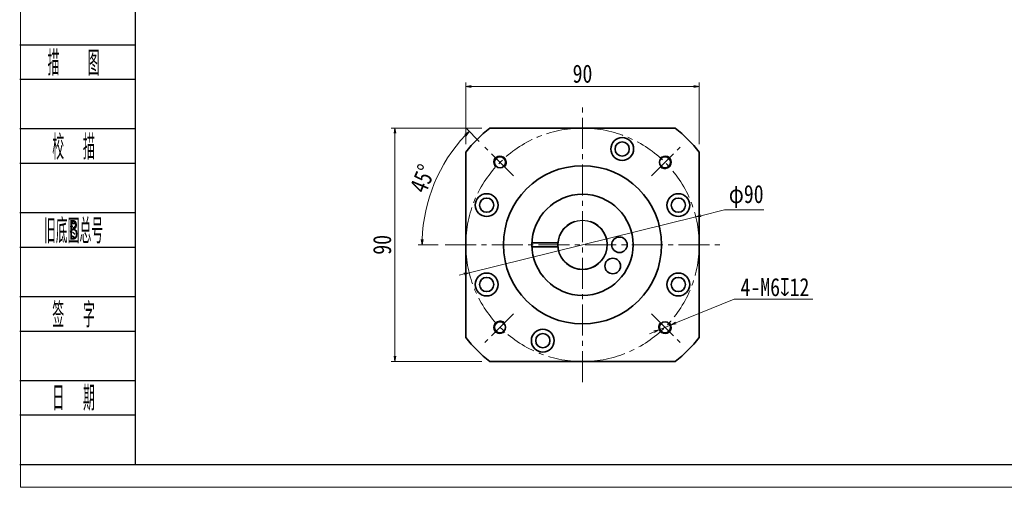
# Model space of a CAD drawing. Header units: millimetres. Extents: x 7 to 755, y 37 to 563.
# Tile 1 of 8: x 10 to 390, y 37 to 218. Entities that reach past the tile are written whole.
import ezdxf
from ezdxf.enums import TextEntityAlignment as Align

# ---------------------------------------------------------------- set-up
doc = ezdxf.new("R2010")
doc.units = ezdxf.units.MM
doc.linetypes.add('点画线', pattern=[18, 12, -2, 2, -2])
doc.layers.add('2细线层', color=4, linetype='Continuous')
doc.layers.add('6文字层', color=3, linetype='Continuous')
for name, color, linetype, lineweight in [('CDRAFT0', 7, 'Continuous', 35), ('EB0', 7, 'Continuous', 35), ('中心线层', 1, '点画线', 18), ('图框_外框线', 7, 'Continuous', 18), ('尺寸线层', 3, 'Continuous', 18), ('粗实线层_1', 7, 'Continuous', 35), ('细实线', 211, 'Continuous', 18)]:
    doc.layers.add(name, color=color, linetype=linetype, lineweight=lineweight)
doc.styles.add('PC_TEXTSTYLE', font='ISOCP.SHX', dxfattribs={"width": 0.707, "bigfont": 'GBCBIG.SHX'})
doc.styles.get("Standard").update_dxf_attribs({"font": 'SimSun.ttf'})
doc.styles.add('宋体', font='SimSun.ttf', dxfattribs={"width": 0.8})
doc.dimstyles.new('A水平标注$0', dxfattribs={"dimtxt": 3.5, "dimasz": 2, "dimexe": 1.5, "dimexo": 3, "dimgap": 1.1, "dimtad": 1, "dimtoh": 1, "dimdec": 4, "dimdsep": 46, "dimtxsty": '宋体', "dimblk": 'OPEN', "dimcen": 3, "dimclrd": 3, "dimclre": 3, "dimclrt": 6, "dimadec": 0, "dimazin": 0, "dimtm": 1e-09, "dimtfac": 1, "dimtdec": 4, "dimtix": 1, "dimtmove": 0, "dimatfit": 3, "dimldrblk": 'OPEN', "dimfxl": 0, "dimlwd": 13, "dimlwe": 13, "dimarcsym": 0})
doc.dimstyles.new('D直径标注φ25', dxfattribs={"dimtxt": 3.5, "dimasz": 2, "dimexe": 1, "dimexo": 3, "dimtad": 1, "dimtoh": 1, "dimdec": 1, "dimdsep": 46, "dimtxsty": '宋体', "dimblk": 'OPEN', "dimcen": 3, "dimclrd": 3, "dimclre": 3, "dimclrt": 130, "dimadec": 0, "dimazin": 0, "dimtm": 1e-09, "dimtfac": 1, "dimtdec": 1, "dimtmove": 0, "dimatfit": 0, "dimldrblk": 'OPEN', "dimfxl": 0, "dimlwd": 13, "dimlwe": 13, "dimarcsym": 0})
doc.dimstyles.new('螺孔(M8-7H)', dxfattribs={"dimtxt": 3.5, "dimasz": 2, "dimexe": 1.25, "dimexo": 3, "dimtad": 1, "dimtoh": 1, "dimdec": 4, "dimdsep": 46, "dimtxsty": '宋体', "dimblk": 'OPEN', "dimcen": 3, "dimclrd": 3, "dimclre": 3, "dimclrt": 2, "dimadec": 0, "dimazin": 0, "dimtm": 1e-09, "dimtfac": 1, "dimtdec": 4, "dimtmove": 0, "dimatfit": 3, "dimldrblk": 'OPEN', "dimfxl": 0, "dimlwd": 9, "dimlwe": 9, "dimarcsym": 0})

# ---------------------------------------------------------------- blocks, each defined once
blk = doc.blocks.new('_Open')
at = {"color": 0, "linetype": 'ByBlock', "lineweight": -2}
for p, q in [((-1, 0.17), (0, 0)), ((-1, -0.17), (0, 0)), ((0, 0), (-1, 0))]:
    blk.add_line(p, q, dxfattribs=at)
blk = doc.blocks.new('*D7')
at = {"layer": 'Defpoints', "color": 0, "transparency": 16777216}
for p in [(191.61, 175.72), (155.07, 85.72), (191.61, 85.72)]:
    blk.add_point(p, dxfattribs=at)
at = {"layer": '尺寸线层', "color": 3, "lineweight": 13, "transparency": 16777216}
for p, q in [((188.61, 175.72), (153.57, 175.72)), ((155.07, 173.72), (155.07, 87.72)), ((188.61, 85.72), (153.57, 85.72))]:
    blk.add_line(p, q, dxfattribs=at)
at = {"layer": '尺寸线层', "color": 3, "lineweight": 13, "transparency": 16777216, "xscale": 2, "yscale": 2, "zscale": 2}
for p, rotation in [((155.07, 175.72), 90), ((155.07, 85.72), 270)]:
    blk.add_blockref('_Open', p, dxfattribs=dict(at, rotation=rotation))
at = {"layer": '尺寸线层', "color": 6, "transparency": 16777216, "insert": (150.15, 130.72), "char_height": 7, "attachment_point": 5, "rotation": 90, "style": '宋体', "bg_fill": 3, "box_fill_scale": 1.1, "bg_fill_color": 257, "bg_fill_transparency": 0}
blk.add_mtext('90', dxfattribs=at)
blk = doc.blocks.new('*D8')
at = {"layer": 'Defpoints', "color": 0, "transparency": 16777216}
for p in [(189.7, 168.42), (200.83, 157.29), (174.77, 130.72), (279.23, 130.72)]:
    blk.add_point(p, dxfattribs=at)
at = {"layer": '尺寸线层', "color": 3, "lineweight": 13, "transparency": 16777216}
for p, q in [((187.58, 170.54), (182.6, 175.52)), ((171.77, 130.72), (164.05, 130.72))]:
    blk.add_line(p, q, dxfattribs=at)
blk.add_arc((227.4, 130.72), 61.86, 136.8526, 178.1474, dxfattribs=at)
at = {"layer": '尺寸线层', "color": 3, "lineweight": 13, "transparency": 16777216, "xscale": 2, "yscale": 2, "zscale": 2}
for p, rotation in [((183.66, 174.46), 45.92632355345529), ((165.55, 130.72), 269.0736764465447)]:
    blk.add_blockref('_Open', p, dxfattribs=dict(at, rotation=rotation))
at = {"layer": '尺寸线层', "color": 6, "transparency": 16777216, "insert": (165.74, 156.26), "char_height": 7, "attachment_point": 5, "rotation": 67.5, "style": '宋体', "bg_fill": 3, "box_fill_scale": 1.1, "bg_fill_color": 257, "bg_fill_transparency": 0}
blk.add_mtext('45%%d', dxfattribs=at)
at = {"layer": 'Defpoints', "color": 0, "transparency": 16777216}
blk.add_point((170.26, 154.39), dxfattribs=at)
blk = doc.blocks.new('*D13')
at = {"layer": 'Defpoints', "color": 0, "transparency": 16777216}
for p in [(271.1, 141.48), (183.71, 119.96)]:
    blk.add_point(p, dxfattribs=at)
at = {"layer": '尺寸线层', "color": 3, "lineweight": 13, "transparency": 16777216}
for p, q in [((183.71, 119.96), (271.1, 141.48)), ((282.19, 144.21), (273.04, 141.96)), ((297.36, 144.21), (282.19, 144.21)), ((181.77, 119.48), (179.82, 119))]:
    blk.add_line(p, q, dxfattribs=at)
at = {"layer": '尺寸线层', "color": 3, "lineweight": 13, "transparency": 16777216, "xscale": 2, "yscale": 2, "zscale": 2}
for p, rotation in [((271.1, 141.48), 193.832292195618), ((183.71, 119.96), 13.83229219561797)]:
    blk.add_blockref('_Open', p, dxfattribs=dict(at, rotation=rotation))
at = {"layer": '尺寸线层', "color": 130, "transparency": 16777216, "insert": (290.53, 149.36), "char_height": 7, "attachment_point": 5, "style": '宋体', "bg_fill": 3, "box_fill_scale": 1.1, "bg_fill_color": 257, "bg_fill_transparency": 0}
blk.add_mtext('φ90', dxfattribs=at)
blk = doc.blocks.new('*D40')
at = {"layer": 'Defpoints', "color": 0, "transparency": 16777216}
for p in [(272.4, 191.77), (182.4, 166.51), (272.4, 166.51)]:
    blk.add_point(p, dxfattribs=at)
at = {"layer": '尺寸线层', "color": 3, "lineweight": 13, "transparency": 16777216}
for p, q in [((182.4, 169.51), (182.4, 193.27)), ((184.4, 191.77), (270.4, 191.77)), ((272.4, 169.51), (272.4, 193.27))]:
    blk.add_line(p, q, dxfattribs=at)
at = {"layer": '尺寸线层', "color": 3, "lineweight": 13, "transparency": 16777216, "xscale": 2, "yscale": 2, "zscale": 2, "rotation": 180}
blk.add_blockref('_Open', (182.4, 191.77), dxfattribs=at)
at = {"layer": '尺寸线层', "color": 3, "lineweight": 13, "transparency": 16777216, "xscale": 2, "yscale": 2, "zscale": 2}
blk.add_blockref('_Open', (272.4, 191.77), dxfattribs=at)
at = {"layer": '尺寸线层', "color": 6, "transparency": 16777216, "insert": (227.4, 196.69), "char_height": 7, "attachment_point": 5, "style": '宋体', "bg_fill": 3, "box_fill_scale": 1.1, "bg_fill_color": 257, "bg_fill_transparency": 0}
blk.add_mtext('90', dxfattribs=at)
blk = doc.blocks.new('*D45')
at = {"color": 3, "lineweight": 9, "transparency": 16777216}
for p, q in [((285.95, 109.8), (263.39, 100.6)), ((316.29, 109.8), (285.95, 109.8)), ((256.91, 97.95), (261.54, 99.84)), ((255.06, 97.2), (253.2, 96.44))]:
    blk.add_line(p, q, dxfattribs=at)
at = {"layer": 'Defpoints', "color": 0, "transparency": 16777216}
for p in [(261.54, 99.84), (256.91, 97.95)]:
    blk.add_point(p, dxfattribs=at)
at = {"color": 3, "lineweight": 9, "transparency": 16777216, "xscale": 2, "yscale": 2, "zscale": 2}
for p, rotation in [((261.54, 99.84), 202.1882330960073), ((256.91, 97.95), 22.1882330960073)]:
    blk.add_blockref('_Open', p, dxfattribs=dict(at, rotation=rotation))
at = {"color": 2, "transparency": 16777216, "insert": (301.62, 114.37), "char_height": 7, "attachment_point": 5, "style": '宋体', "bg_fill": 3, "box_fill_scale": 1.1, "bg_fill_color": 257, "bg_fill_transparency": 0}
blk.add_mtext('4-M6{\\famgdt|b0|i0|c0|p0;x}{12}', dxfattribs=at)

msp = doc.modelspace()

# ---------------------------------------------------------------- linework, layer by layer
msp.add_circle((227.40292, 130.71838), 9.5)
at = {"layer": '2细线层'}
for p, q in [((10.34578, 207.90267), (54.9263, 207.90267)), ((10.34578, 194.57323), (54.9263, 194.57323)), ((10.34578, 175.53117), (54.9263, 175.53117)), ((10.34578, 162.20173), (54.9263, 162.20173)), ((10.34578, 143.15967), (54.9263, 143.15967)), ((10.34578, 129.83023), (54.9263, 129.83023)), ((10.34578, 110.78817), (54.9263, 110.78817)), ((10.34578, 97.45873), (54.9263, 97.45873)), ((10.34578, 78.41667), (54.9263, 78.41667)), ((10.34578, 65.08723), (54.9263, 65.08723)), ((10.34578, 46.04517), (54.9263, 46.04517))]:
    msp.add_line(p, q, dxfattribs=at)
at = {"layer": 'CDRAFT0'}
for centre in [(242.71026, 167.67356), (190.44774, 146.02571), (264.35811, 146.02571), (190.44774, 115.41104), (264.35811, 115.41104), (212.09559, 93.7632)]:
    msp.add_circle(centre, 4.4, dxfattribs=at)
for start, end in [(128.4998296, 141.5000496), (38.4998296, 51.5000496), (218.4998296, 231.5000496), (308.4998296, 321.5000496)]:
    msp.add_arc((227.40292, 130.71838), 57.5, start, end, dxfattribs=at)
at = {"layer": 'EB0'}
for p, q in [((207.91735, 131.46838), (217.93258, 131.46838)), ((207.91735, 129.96838), (217.93258, 129.96838))]:
    msp.add_line(p, q, dxfattribs=at)
for centre, radius in [((227.40292, 130.71838), 19.5), ((241.65292, 130.71838), 3), ((239.07584, 122.54491), 3)]:
    msp.add_circle(centre, radius, dxfattribs=at)
msp.add_arc((227.40292, 130.71838), 9.5, 108.4103907, 71.5915198, dxfattribs=at)
at = {"layer": '中心线层'}
for p, q in [((200.82678, 157.29452), (189.70306, 168.41824)), ((253.97907, 104.14223), (265.10279, 93.01852))]:
    msp.add_line(p, q, dxfattribs=at)
at = {"layer": '图框_外框线', "color": 3}
msp.add_lwpolyline([(10.64168, 37.18825), (754.62324, 37.18825), (754.62324, 563.28949), (10.64168, 563.28949)], close=True, dxfattribs=at)
at = {"layer": '图框_外框线', "color": 3, "lineweight": 25}
msp.add_lwpolyline([(54.9263, 46.04517), (745.76631, 46.04517), (745.76631, 554.43256), (54.9263, 554.43256)], close=True, dxfattribs=at)
at = {"layer": '粗实线层_1'}
for points in [[(191.60853, 175.71838), (263.19748, 175.71838)], [(182.40292, 94.92398), (182.40292, 166.51293)], [(272.40292, 166.51278), (272.40292, 94.92382)], [(263.19732, 85.71838), (191.60837, 85.71838)]]:
    msp.add_lwpolyline(points, dxfattribs=at)
for centre, radius in [((242.71026, 167.67356), 2.75), ((195.58312, 162.53818), 2.1), ((227.40292, 130.71838), 30.5), ((190.44774, 146.02571), 2.75), ((264.35811, 146.02571), 2.75), ((190.44774, 115.41104), 2.75), ((264.35811, 115.41104), 2.75), ((259.22273, 98.89857), 2.1), ((212.09559, 93.7632), 2.75)]:
    msp.add_circle(centre, radius, dxfattribs=at)
at = {"layer": '细实线'}
for centre, start, end in [((195.58312, 162.53818), 315, 226.9102132), ((259.22273, 98.89857), 135, 46.9102132)]:
    msp.add_arc(centre, 2.5, start, end, dxfattribs=at)

# ---------------------------------------------------------------- texts
at = {"layer": '6文字层', "color": 3, "style": 'PC_TEXTSTYLE'}
for s, width, p in [('描   图', 0.6667, (31.12372, 201.23795)), ('校  描', 0.667, (31.12372, 168.86645)), ('旧底图总号', 0.667, (31.12372, 136.49495)), ('签  字', 0.667, (31.12372, 104.12345)), ('日  期', 0.667, (31.1356, 71.942))]:
    msp.add_text(s, height=9.52103, dxfattribs=dict(at, width=width)).set_placement(p, align=Align.MIDDLE)
at = {"layer": '6文字层', "width": 0.707}
msp.add_text('B', height=7.61682, dxfattribs=at).set_placement((31.12372, 136.49495), align=Align.MIDDLE)

# ---------------------------------------------------------------- next in the draw order: dimensions: what is measured, and where the dimension line sits
at = {"layer": '尺寸线层'}
dim = msp.add_linear_dim(base=(155.06993, 85.71838), p1=(191.60853, 175.71838), p2=(191.60837, 85.71838), angle=270, dimstyle='A水平标注$0', override={"dimtxt": 7, "dimgap": 1.5, "dimdec": 1, "dimpost": '<>', "dimblk": 'Open', "dimtvp": 0.1, "dimtfill": 1, "dimtfillclr": 256}, dxfattribs=at)
dim.commit()
dim.dimension.update_dxf_attribs({"geometry": '*D7', "text_midpoint": (150.14815, 130.71838)})

# ---------------------------------------------------------------- next in the draw order: linework, layer by layer
at = {"layer": '中心线层'}
msp.add_line((200.82678, 104.14223), (189.70306, 93.01852), dxfattribs=at)
at = {"layer": '粗实线层_1'}
msp.add_circle((195.58312, 98.89857), 2.1, dxfattribs=at)
at = {"layer": '细实线'}
msp.add_arc((195.58312, 98.89857), 2.5, 45, 316.9102132, dxfattribs=at)

# ---------------------------------------------------------------- next in the draw order: dimensions: what is measured, and where the dimension line sits
at = {"layer": '尺寸线层'}
dim = msp.add_angular_dim_2l(base=(170.25583, 154.38948), line1=((200.82678, 157.29452), (189.70306, 168.41824)), line2=((174.76945, 130.71838), (279.22519, 130.71838)), dimstyle='A水平标注$0', override={"dimtxt": 7, "dimgap": 1.5, "dimdec": 1, "dimpost": '<>', "dimblk": 'Open', "dimtvp": 0.1, "dimtfill": 1, "dimtfillclr": 256}, dxfattribs=at)
dim.commit()
dim.dimension.update_dxf_attribs({"geometry": '*D8', "text_midpoint": (165.74482, 156.258)})

# ---------------------------------------------------------------- next in the draw order: linework, layer by layer
at = {"layer": '中心线层'}
for p, q in [((227.40292, 77.71838), (227.40292, 183.71838)), ((253.97907, 157.29452), (265.10279, 168.41824)), ((174.40292, 130.71838), (280.40292, 130.71838))]:
    msp.add_line(p, q, dxfattribs=at)
msp.add_circle((227.40292, 130.71838), 45, dxfattribs=at)
at = {"layer": '粗实线层_1'}
msp.add_circle((259.22273, 162.53818), 2.1, dxfattribs=at)
at = {"layer": '细实线'}
msp.add_arc((259.22273, 162.53818), 2.5, 225, 136.9102132, dxfattribs=at)

# ---------------------------------------------------------------- next in the draw order: dimensions: what is measured, and where the dimension line sits
at = {"layer": '尺寸线层'}
dim = msp.add_linear_dim(base=(272.40292, 191.76977), p1=(182.40292, 166.51293), p2=(272.40292, 166.51293), dimstyle='A水平标注$0', override={"dimtxt": 7, "dimgap": 1.5, "dimdec": 1, "dimpost": '<>', "dimblk": 'Open', "dimtvp": 0.1, "dimtfill": 1, "dimtfillclr": 256}, dxfattribs=at)
dim.commit()
dim.dimension.update_dxf_attribs({"geometry": '*D40', "text_midpoint": (227.40292, 196.69156)})
dim = msp.add_diameter_dim_2p(p1=(183.70794, 119.95974), p2=(271.09791, 141.47701), dimstyle='D直径标注φ25', override={"dimtxt": 7, "dimgap": 1.5, "dimpost": 'φ<>'}, dxfattribs=at)
dim.commit()
dim.dimension.update_dxf_attribs({"geometry": '*D13', "text_midpoint": (282.18948, 144.20799), "dimtype": 163})

# ---------------------------------------------------------------- next in the draw order: dimensions: what is measured, and where the dimension line sits
dim = msp.add_diameter_dim_2p(p1=(256.90786, 97.95445), p2=(261.5376, 99.8427), text='4-M6{\\famgdt|b0|i0|c0|p0;x}{12}', dimstyle='螺孔(M8-7H)', override={"dimtxt": 7, "dimgap": 1, "dimtad": 1, "dimtih": 0, "dimtoh": 1, "dimdec": 4, "dimlfac": 1, "dimpost": '<>', "dimcen": 0, "dimse1": 0, "dimse2": 0, "dimsd1": 0, "dimsd2": 0, "dimtix": 0, "dimtofl": 1, "dimatfit": 3, "dimtvp": 0.1})
dim.commit()
dim.dimension.update_dxf_attribs({"geometry": '*D45', "text_midpoint": (301.61961, 109.80046), "dimtype": 163})

doc.saveas('drawing.dxf')
